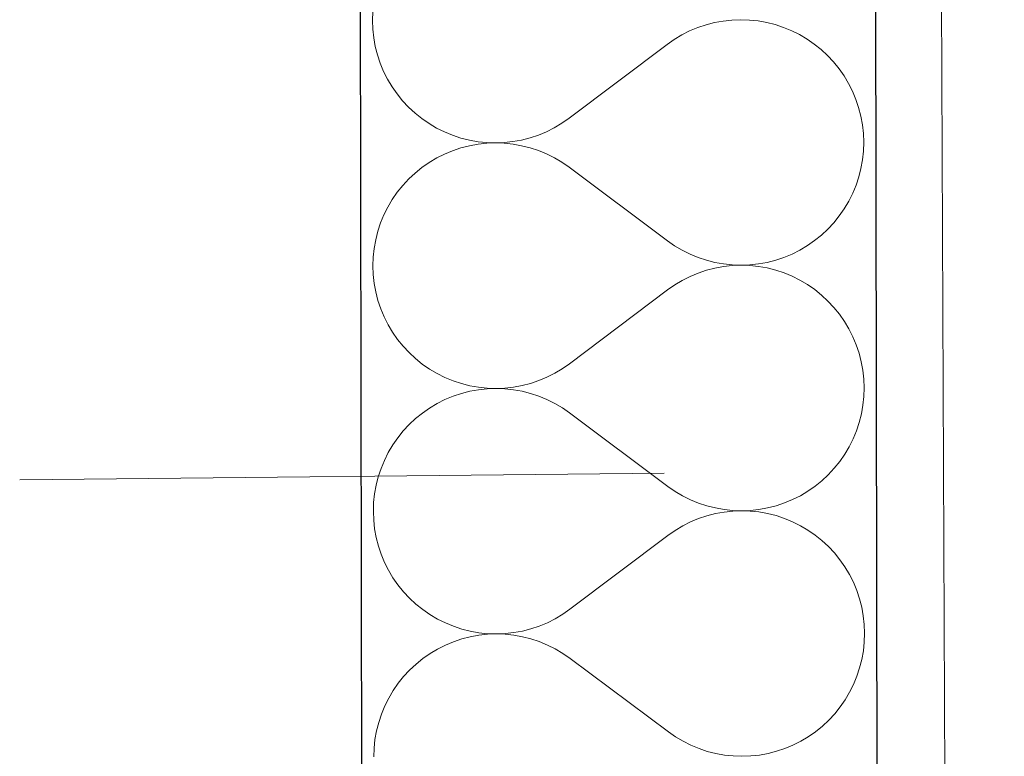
# Model space of a CAD drawing. Header units: millimetres. Extents: x -24674 to 2959, y -2716 to 20653.
# Tile 90 of 161: x -11239 to -10933, y 10266 to 10495. Entities that reach past the tile are written whole.
import ezdxf

# ---------------------------------------------------------------- set-up
doc = ezdxf.new("R2010")
doc.units = ezdxf.units.MM
doc.header["$MEASUREMENT"] = 0
doc.linetypes.add('Wipeout_Contour', pattern=[1000, 0, -1000])
doc.linetypes.add('Čerchovaná', pattern=[450, 200, -117.5, 15, -117.5])
for name, color, linetype in [('9._POHLED ZÁPADNÍ_1_Konstrukce - krov', 7, 'Continuous'), ('9._POHLED ZÁPADNÍ_1_Konstrukce - nosné', 7, 'Continuous'), ('9._POHLED ZÁPADNÍ_1_Nové_Konstrukce - nosné', 7, 'Continuous'), ('9._POHLED ZÁPADNÍ_1_Nové_Výplně - Povrchové', 7, 'Continuous'), ('9._POHLED ZÁPADNÍ_1_Nové_Výplně – Řezové', 7, 'Continuous'), ('9._POHLED ZÁPADNÍ_1_Nové_VÝTAH VAR 1', 7, 'Continuous'), ('9._POHLED ZÁPADNÍ_1_Výplně - Povrchové', 7, 'Continuous'), ('9._POHLED ZÁPADNÍ_1_VÝTAH VAR 1', 7, 'Continuous')]:
    doc.layers.add(name, color=color, linetype=linetype)

# ---------------------------------------------------------------- blocks, each defined once
blk = doc.blocks.new('*X21', base_point=(-27719.5, -6043.99))
at = {"layer": '9._POHLED ZÁPADNÍ_1_Nové_Výplně – Řezové', "color": 21, "linetype": 'Continuous', "lineweight": 20, "true_color": 0xffaaaa}
for p, q in [((-11129.42, 10497.29), (-11129.51, 10494.57)), ((-11129.51, 10494.57), (-11129.41, 10491.85)), ((-11023.35, 10493.88), (-11025.99, 10493.2)), ((-11020.68, 10494.37), (-11023.35, 10493.88)), ((-11017.97, 10494.67), (-11020.68, 10494.37)), ((-11015.25, 10494.78), (-11017.97, 10494.67)), ((-11012.53, 10494.68), (-11015.25, 10494.78)), ((-11009.83, 10494.4), (-11012.53, 10494.68)), ((-11007.15, 10493.92), (-11009.83, 10494.4)), ((-11004.51, 10493.26), (-11007.15, 10493.92)), ((-11129.41, 10491.85), (-11129.12, 10489.15)), ((-11031.08, 10491.29), (-11033.51, 10490.07)), ((-11028.57, 10492.34), (-11031.08, 10491.29)), ((-11025.99, 10493.2), (-11028.57, 10492.34)), ((-11001.93, 10492.4), (-11004.51, 10493.26)), ((-10999.41, 10491.37), (-11001.93, 10492.4)), ((-10996.98, 10490.16), (-10999.41, 10491.37)), ((-11129.12, 10489.15), (-11128.63, 10486.47)), ((-11035.84, 10488.67), (-11038.07, 10487.12)), ((-11033.51, 10490.07), (-11035.84, 10488.67)), ((-10994.64, 10488.77), (-10996.98, 10490.16)), ((-10992.4, 10487.23), (-10994.64, 10488.77)), ((-11128.63, 10486.47), (-11127.95, 10483.84)), ((-11038.07, 10487.12), (-11068.51, 10464.2)), ((-10990.28, 10485.52), (-10992.4, 10487.23)), ((-10988.28, 10483.67), (-10990.28, 10485.52)), ((-11127.95, 10483.84), (-11127.09, 10481.26)), ((-11127.09, 10481.26), (-11126.04, 10478.75)), ((-10986.42, 10481.69), (-10988.28, 10483.67)), ((-10984.71, 10479.57), (-10986.42, 10481.69)), ((-11126.04, 10478.75), (-11124.82, 10476.32)), ((-10983.16, 10477.34), (-10984.71, 10479.57)), ((-11124.82, 10476.32), (-11123.43, 10473.98)), ((-10981.76, 10475), (-10983.16, 10477.34)), ((-11123.43, 10473.98), (-11121.87, 10471.75)), ((-10980.54, 10472.57), (-10981.76, 10475)), ((-10979.49, 10470.06), (-10980.54, 10472.57)), ((-11121.87, 10471.75), (-11120.16, 10469.63)), ((-11120.16, 10469.63), (-11118.3, 10467.65)), ((-10978.63, 10467.48), (-10979.49, 10470.06)), ((-11118.3, 10467.65), (-11116.31, 10465.8)), ((-10977.95, 10464.85), (-10978.63, 10467.48)), ((-11116.31, 10465.8), (-11114.18, 10464.09)), ((-11114.18, 10464.09), (-11111.95, 10462.55)), ((-11070.74, 10462.65), (-11068.51, 10464.2)), ((-10977.46, 10462.17), (-10977.95, 10464.85)), ((-11111.95, 10462.55), (-11109.6, 10461.16)), ((-11109.6, 10461.16), (-11107.17, 10459.95)), ((-11107.17, 10459.95), (-11104.65, 10458.92)), ((-11078.02, 10458.98), (-11075.5, 10460.03)), ((-11075.5, 10460.03), (-11073.08, 10461.25)), ((-11073.08, 10461.25), (-11070.74, 10462.65)), ((-10977.17, 10459.47), (-10977.46, 10462.17)), ((-11104.65, 10458.92), (-11102.07, 10458.06)), ((-11102.07, 10458.06), (-11099.43, 10457.4)), ((-11099.43, 10457.4), (-11096.75, 10456.92)), ((-11096.75, 10456.92), (-11094.05, 10456.64)), ((-11088.61, 10456.65), (-11085.91, 10456.95)), ((-11085.91, 10456.95), (-11083.23, 10457.44)), ((-11083.23, 10457.44), (-11080.59, 10458.12)), ((-11080.59, 10458.12), (-11078.02, 10458.98)), ((-10977.07, 10456.75), (-10977.17, 10459.47)), ((-10977.16, 10454.03), (-10977.07, 10456.75)), ((-11104.64, 10454.13), (-11107.16, 10453.08)), ((-11102.06, 10454.99), (-11104.64, 10454.13)), ((-11099.43, 10455.66), (-11102.06, 10454.99)), ((-11096.75, 10456.15), (-11099.43, 10455.66)), ((-11094.05, 10456.44), (-11096.75, 10456.15)), ((-11094.05, 10456.64), (-11091.33, 10456.54)), ((-11091.33, 10456.54), (-11094.05, 10456.44)), ((-11091.33, 10456.54), (-11088.61, 10456.65)), ((-11088.61, 10456.45), (-11091.33, 10456.54)), ((-11085.9, 10456.16), (-11088.61, 10456.45)), ((-11083.23, 10455.68), (-11085.9, 10456.16)), ((-11080.59, 10455.01), (-11083.23, 10455.68)), ((-11078.01, 10454.16), (-11080.59, 10455.01)), ((-11075.49, 10453.12), (-11078.01, 10454.16)), ((-10977.45, 10451.32), (-10977.16, 10454.03)), ((-11109.59, 10451.86), (-11111.92, 10450.47)), ((-11107.16, 10453.08), (-11109.59, 10451.86)), ((-11073.06, 10451.9), (-11075.49, 10453.12)), ((-11070.72, 10450.52), (-11073.06, 10451.9)), ((-10977.92, 10448.64), (-10977.45, 10451.32)), ((-11114.16, 10448.91), (-11116.27, 10447.2)), ((-11111.92, 10450.47), (-11114.16, 10448.91)), ((-11068.48, 10448.97), (-11070.72, 10450.52)), ((-11037.96, 10426.16), (-11068.48, 10448.97)), ((-10978.59, 10446.01), (-10977.92, 10448.64)), ((-11118.26, 10445.35), (-11120.11, 10443.35)), ((-11116.27, 10447.2), (-11118.26, 10445.35)), ((-10979.45, 10443.43), (-10978.59, 10446.01)), ((-11120.11, 10443.35), (-11121.82, 10441.23)), ((-10980.48, 10440.91), (-10979.45, 10443.43)), ((-11123.36, 10439), (-11124.75, 10436.65)), ((-11121.82, 10441.23), (-11123.36, 10439)), ((-10983.08, 10436.13), (-10981.7, 10438.48)), ((-10981.7, 10438.48), (-10980.48, 10440.91)), ((-11124.75, 10436.65), (-11125.96, 10434.22)), ((-10984.63, 10433.9), (-10983.08, 10436.13)), ((-11125.96, 10434.22), (-11127, 10431.7)), ((-10986.33, 10431.78), (-10984.63, 10433.9)), ((-11127, 10431.7), (-11127.85, 10429.12)), ((-10990.17, 10427.92), (-10988.19, 10429.78)), ((-10988.19, 10429.78), (-10986.33, 10431.78)), ((-11128.52, 10426.48), (-11129, 10423.81)), ((-11127.85, 10429.12), (-11128.52, 10426.48)), ((-11037.96, 10426.16), (-11035.73, 10424.61)), ((-10994.52, 10424.66), (-10992.29, 10426.21)), ((-10992.29, 10426.21), (-10990.17, 10427.92)), ((-11129, 10423.81), (-11129.29, 10421.1)), ((-11035.73, 10424.61), (-11033.39, 10423.23)), ((-11033.39, 10423.23), (-11030.95, 10422.01)), ((-10999.29, 10422.05), (-10996.86, 10423.27)), ((-10996.86, 10423.27), (-10994.52, 10424.66)), ((-11129.29, 10421.1), (-11129.38, 10418.38)), ((-11030.95, 10422.01), (-11028.44, 10420.97)), ((-11028.44, 10420.97), (-11025.86, 10420.12)), ((-11025.86, 10420.12), (-11023.22, 10419.45)), ((-11007.02, 10419.47), (-11004.38, 10420.14)), ((-11004.38, 10420.14), (-11001.8, 10421)), ((-11001.8, 10421), (-10999.29, 10422.05)), ((-11129.38, 10418.38), (-11129.28, 10415.66)), ((-11025.85, 10417.01), (-11028.43, 10416.15)), ((-11023.22, 10417.69), (-11025.85, 10417.01)), ((-11023.22, 10419.45), (-11020.54, 10418.97)), ((-11020.54, 10418.18), (-11023.22, 10417.69)), ((-11020.54, 10418.97), (-11017.84, 10418.68)), ((-11017.84, 10418.48), (-11020.54, 10418.18)), ((-11017.84, 10418.68), (-11015.12, 10418.58)), ((-11015.12, 10418.58), (-11017.84, 10418.48)), ((-11015.12, 10418.58), (-11012.4, 10418.68)), ((-11012.4, 10418.49), (-11015.12, 10418.58)), ((-11012.4, 10418.68), (-11009.7, 10418.98)), ((-11009.69, 10418.21), (-11012.4, 10418.49)), ((-11009.7, 10418.98), (-11007.02, 10419.47)), ((-11007.02, 10417.73), (-11009.69, 10418.21)), ((-11004.38, 10417.07), (-11007.02, 10417.73)), ((-11001.79, 10416.21), (-11004.38, 10417.07)), ((-11129.28, 10415.66), (-11128.98, 10412.96)), ((-11030.94, 10415.1), (-11033.37, 10413.88)), ((-11028.43, 10416.15), (-11030.94, 10415.1)), ((-10999.28, 10415.18), (-11001.79, 10416.21)), ((-10996.84, 10413.97), (-10999.28, 10415.18)), ((-10994.5, 10412.58), (-10996.84, 10413.97)), ((-11128.98, 10412.96), (-11128.49, 10410.28)), ((-11037.94, 10410.93), (-11068.37, 10388.01)), ((-11035.71, 10412.48), (-11037.94, 10410.93)), ((-11033.37, 10413.88), (-11035.71, 10412.48)), ((-10992.26, 10411.04), (-10994.5, 10412.58)), ((-10990.14, 10409.33), (-10992.26, 10411.04)), ((-11128.49, 10410.28), (-11127.82, 10407.65)), ((-10988.15, 10407.48), (-10990.14, 10409.33)), ((-11127.82, 10407.65), (-11126.95, 10405.07)), ((-11126.95, 10405.07), (-11125.91, 10402.56)), ((-10986.29, 10405.5), (-10988.15, 10407.48)), ((-10984.58, 10403.38), (-10986.29, 10405.5)), ((-11125.91, 10402.56), (-11124.68, 10400.13)), ((-10983.02, 10401.15), (-10984.58, 10403.38)), ((-11124.68, 10400.13), (-11123.29, 10397.79)), ((-10981.63, 10398.81), (-10983.02, 10401.15)), ((-10980.4, 10396.38), (-10981.63, 10398.81)), ((-11123.29, 10397.79), (-11121.73, 10395.56)), ((-10979.36, 10393.87), (-10980.4, 10396.38)), ((-11121.73, 10395.56), (-11120.02, 10393.44)), ((-11120.02, 10393.44), (-11118.17, 10391.46)), ((-10978.49, 10391.29), (-10979.36, 10393.87)), ((-11118.17, 10391.46), (-11116.17, 10389.61)), ((-11116.17, 10389.61), (-11114.05, 10387.9)), ((-10977.82, 10388.66), (-10978.49, 10391.29)), ((-11114.05, 10387.9), (-11111.81, 10386.36)), ((-11072.94, 10385.06), (-11070.6, 10386.46)), ((-11070.6, 10386.46), (-11068.37, 10388.01)), ((-10977.33, 10385.98), (-10977.82, 10388.66)), ((-11111.81, 10386.36), (-11109.47, 10384.97)), ((-11109.47, 10384.97), (-11107.03, 10383.76)), ((-11107.03, 10383.76), (-11104.52, 10382.73)), ((-11077.88, 10382.79), (-11075.37, 10383.84)), ((-11075.37, 10383.84), (-11072.94, 10385.06)), ((-10977.03, 10383.28), (-10977.33, 10385.98)), ((-11104.52, 10382.73), (-11101.93, 10381.87)), ((-11101.93, 10381.87), (-11099.3, 10381.21)), ((-11099.3, 10381.21), (-11096.62, 10380.73)), ((-11096.62, 10380.73), (-11093.91, 10380.45)), ((-11093.91, 10380.45), (-11091.19, 10380.35)), ((-11091.19, 10380.35), (-11093.91, 10380.25)), ((-11091.19, 10380.35), (-11088.47, 10380.46)), ((-11088.47, 10380.26), (-11091.19, 10380.35)), ((-11088.47, 10380.46), (-11085.77, 10380.76)), ((-11085.77, 10380.76), (-11083.09, 10381.25)), ((-11083.09, 10381.25), (-11080.46, 10381.92)), ((-11080.46, 10381.92), (-11077.88, 10382.79)), ((-10976.93, 10380.56), (-10977.03, 10383.28)), ((-10977.02, 10377.84), (-10976.93, 10380.56)), ((-11104.51, 10377.94), (-11107.02, 10376.89)), ((-11101.93, 10378.8), (-11104.51, 10377.94)), ((-11099.29, 10379.47), (-11101.93, 10378.8)), ((-11096.62, 10379.96), (-11099.29, 10379.47)), ((-11093.91, 10380.25), (-11096.62, 10379.96)), ((-11085.77, 10379.97), (-11088.47, 10380.26)), ((-11083.09, 10379.49), (-11085.77, 10379.97)), ((-11080.45, 10378.82), (-11083.09, 10379.49)), ((-11077.87, 10377.97), (-11080.45, 10378.82)), ((-11075.36, 10376.93), (-11077.87, 10377.97)), ((-10977.31, 10375.13), (-10977.02, 10377.84)), ((-11111.79, 10374.28), (-11114.02, 10372.72)), ((-11109.45, 10375.67), (-11111.79, 10374.28)), ((-11107.02, 10376.89), (-11109.45, 10375.67)), ((-11072.92, 10375.71), (-11075.36, 10376.93)), ((-11070.58, 10374.33), (-11072.92, 10375.71)), ((-11068.35, 10372.78), (-11070.58, 10374.33)), ((-10977.79, 10372.45), (-10977.31, 10375.13)), ((-11114.02, 10372.72), (-11116.14, 10371.01)), ((-11037.83, 10349.97), (-11068.35, 10372.78)), ((-10978.46, 10369.82), (-10977.79, 10372.45)), ((-11118.13, 10369.16), (-11119.98, 10367.16)), ((-11116.14, 10371.01), (-11118.13, 10369.16)), ((-10979.31, 10367.23), (-10978.46, 10369.82)), ((-11121.68, 10365.04), (-11123.23, 10362.81)), ((-11119.98, 10367.16), (-11121.68, 10365.04)), ((-10980.35, 10364.72), (-10979.31, 10367.23)), ((-11123.23, 10362.81), (-11124.61, 10360.46)), ((-10982.95, 10359.94), (-10981.56, 10362.28)), ((-10981.56, 10362.28), (-10980.35, 10364.72)), ((-11124.61, 10360.46), (-11125.83, 10358.03)), ((-10984.5, 10357.71), (-10982.95, 10359.94)), ((-11125.83, 10358.03), (-11126.86, 10355.51)), ((-10986.2, 10355.59), (-10984.5, 10357.71)), ((-11127.72, 10352.93), (-11128.39, 10350.29)), ((-11126.86, 10355.51), (-11127.72, 10352.93)), ((-10990.04, 10351.73), (-10988.05, 10353.59)), ((-10988.05, 10353.59), (-10986.2, 10355.59)), ((-11128.39, 10350.29), (-11128.87, 10347.62)), ((-11037.83, 10349.97), (-11035.59, 10348.42)), ((-10994.39, 10348.47), (-10992.15, 10350.02)), ((-10992.15, 10350.02), (-10990.04, 10351.73)), ((-11128.87, 10347.62), (-11129.15, 10344.91)), ((-11035.59, 10348.42), (-11033.25, 10347.04)), ((-11033.25, 10347.04), (-11030.82, 10345.82)), ((-10999.16, 10345.86), (-10996.72, 10347.08)), ((-10996.72, 10347.08), (-10994.39, 10348.47)), ((-11129.15, 10344.91), (-11129.24, 10342.19)), ((-11030.82, 10345.82), (-11028.3, 10344.78)), ((-11028.3, 10344.78), (-11025.72, 10343.93)), ((-11025.72, 10343.93), (-11023.09, 10343.26)), ((-11006.88, 10343.27), (-11004.25, 10343.95)), ((-11004.25, 10343.95), (-11001.67, 10344.81)), ((-11001.67, 10344.81), (-10999.16, 10345.86)), ((-11129.24, 10342.19), (-11129.14, 10339.47)), ((-11025.72, 10340.82), (-11028.3, 10339.96)), ((-11023.08, 10341.5), (-11025.72, 10340.82)), ((-11023.09, 10343.26), (-11020.41, 10342.78)), ((-11020.41, 10341.99), (-11023.08, 10341.5)), ((-11020.41, 10342.78), (-11017.7, 10342.49)), ((-11017.7, 10342.29), (-11020.41, 10341.99)), ((-11017.7, 10342.49), (-11014.98, 10342.39)), ((-11014.98, 10342.39), (-11017.7, 10342.29)), ((-11014.98, 10342.39), (-11012.26, 10342.49)), ((-11012.26, 10342.3), (-11014.98, 10342.39)), ((-11012.26, 10342.49), (-11009.56, 10342.79)), ((-11009.56, 10342.02), (-11012.26, 10342.3)), ((-11009.56, 10342.79), (-11006.88, 10343.27)), ((-11006.88, 10341.54), (-11009.56, 10342.02)), ((-11004.24, 10340.88), (-11006.88, 10341.54)), ((-11001.66, 10340.02), (-11004.24, 10340.88)), ((-11129.14, 10339.47), (-11128.85, 10336.77)), ((-11033.24, 10337.69), (-11035.57, 10336.29)), ((-11030.81, 10338.91), (-11033.24, 10337.69)), ((-11028.3, 10339.96), (-11030.81, 10338.91)), ((-10999.14, 10338.99), (-11001.66, 10340.02)), ((-10996.71, 10337.77), (-10999.14, 10338.99)), ((-10994.37, 10336.39), (-10996.71, 10337.77)), ((-11128.85, 10336.77), (-11128.36, 10334.09)), ((-11037.8, 10334.73), (-11068.24, 10311.82)), ((-11035.57, 10336.29), (-11037.8, 10334.73)), ((-10992.13, 10334.85), (-10994.37, 10336.39)), ((-10990.01, 10333.14), (-10992.13, 10334.85)), ((-11128.36, 10334.09), (-11127.68, 10331.46)), ((-11127.68, 10331.46), (-11126.82, 10328.88)), ((-10988.01, 10331.29), (-10990.01, 10333.14)), ((-11126.82, 10328.88), (-11125.77, 10326.37)), ((-10986.15, 10329.31), (-10988.01, 10331.29)), ((-10984.44, 10327.19), (-10986.15, 10329.31)), ((-11125.77, 10326.37), (-11124.55, 10323.94)), ((-10982.89, 10324.96), (-10984.44, 10327.19)), ((-11124.55, 10323.94), (-11123.16, 10321.6)), ((-10981.49, 10322.62), (-10982.89, 10324.96)), ((-10980.27, 10320.19), (-10981.49, 10322.62)), ((-11123.16, 10321.6), (-11121.6, 10319.37)), ((-11121.6, 10319.37), (-11119.89, 10317.25)), ((-10979.22, 10317.68), (-10980.27, 10320.19)), ((-11119.89, 10317.25), (-11118.03, 10315.27)), ((-10978.36, 10315.1), (-10979.22, 10317.68)), ((-11118.03, 10315.27), (-11116.04, 10313.42)), ((-11116.04, 10313.42), (-11113.91, 10311.71)), ((-10977.68, 10312.47), (-10978.36, 10315.1)), ((-11113.91, 10311.71), (-11111.68, 10310.17)), ((-11111.68, 10310.17), (-11109.33, 10308.78)), ((-11072.81, 10308.87), (-11070.47, 10310.27)), ((-11070.47, 10310.27), (-11068.24, 10311.82)), ((-10977.19, 10309.79), (-10977.68, 10312.47)), ((-11109.33, 10308.78), (-11106.9, 10307.57)), ((-11106.9, 10307.57), (-11104.38, 10306.54)), ((-11077.75, 10306.6), (-11075.23, 10307.65)), ((-11075.23, 10307.65), (-11072.81, 10308.87)), ((-10976.9, 10307.09), (-10977.19, 10309.79)), ((-10976.8, 10304.37), (-10976.9, 10307.09)), ((-11104.38, 10306.54), (-11101.8, 10305.68)), ((-11101.8, 10305.68), (-11099.16, 10305.02)), ((-11099.16, 10305.02), (-11096.48, 10304.54)), ((-11096.48, 10304.54), (-11093.78, 10304.25)), ((-11093.78, 10304.06), (-11096.48, 10303.77)), ((-11093.78, 10304.25), (-11091.06, 10304.16)), ((-11091.06, 10304.16), (-11093.78, 10304.06)), ((-11091.06, 10304.16), (-11088.34, 10304.27)), ((-11088.34, 10304.07), (-11091.06, 10304.16)), ((-11088.34, 10304.27), (-11085.63, 10304.57)), ((-11085.63, 10303.78), (-11088.34, 10304.07)), ((-11085.63, 10304.57), (-11082.96, 10305.06)), ((-11082.96, 10305.06), (-11080.32, 10305.73)), ((-11080.32, 10305.73), (-11077.75, 10306.6)), ((-10976.89, 10301.65), (-10976.8, 10304.37)), ((-11104.37, 10301.75), (-11106.89, 10300.7)), ((-11101.79, 10302.61), (-11104.37, 10301.75)), ((-11099.16, 10303.28), (-11101.79, 10302.61)), ((-11096.48, 10303.77), (-11099.16, 10303.28)), ((-11082.96, 10303.3), (-11085.63, 10303.78)), ((-11080.32, 10302.63), (-11082.96, 10303.3)), ((-11077.74, 10301.78), (-11080.32, 10302.63)), ((-11075.22, 10300.74), (-11077.74, 10301.78)), ((-10977.17, 10298.94), (-10976.89, 10301.65)), ((-11111.65, 10298.09), (-11113.89, 10296.53)), ((-11109.32, 10299.48), (-11111.65, 10298.09)), ((-11106.89, 10300.7), (-11109.32, 10299.48)), ((-11072.79, 10299.52), (-11075.22, 10300.74)), ((-11070.45, 10298.14), (-11072.79, 10299.52)), ((-11068.21, 10296.59), (-11070.45, 10298.14)), ((-10977.65, 10296.26), (-10977.17, 10298.94)), ((-11116, 10294.82), (-11117.99, 10292.97)), ((-11113.89, 10296.53), (-11116, 10294.82)), ((-11037.69, 10273.78), (-11068.21, 10296.59)), ((-10978.32, 10293.63), (-10977.65, 10296.26)), ((-11117.99, 10292.97), (-11119.84, 10290.97)), ((-10979.18, 10291.04), (-10978.32, 10293.63)), ((-11121.55, 10288.85), (-11123.09, 10286.62)), ((-11119.84, 10290.97), (-11121.55, 10288.85)), ((-10980.21, 10288.53), (-10979.18, 10291.04)), ((-11123.09, 10286.62), (-11124.48, 10284.27)), ((-10982.81, 10283.75), (-10981.43, 10286.09)), ((-10981.43, 10286.09), (-10980.21, 10288.53)), ((-11124.48, 10284.27), (-11125.69, 10281.84)), ((-10984.36, 10281.52), (-10982.81, 10283.75)), ((-11125.69, 10281.84), (-11126.73, 10279.32)), ((-10986.06, 10279.39), (-10984.36, 10281.52)), ((-11127.58, 10276.74), (-11128.25, 10274.1)), ((-11126.73, 10279.32), (-11127.58, 10276.74)), ((-10989.9, 10275.54), (-10987.92, 10277.4)), ((-10987.92, 10277.4), (-10986.06, 10279.39)), ((-11128.25, 10274.1), (-11128.73, 10271.43)), ((-11037.69, 10273.78), (-11035.46, 10272.23)), ((-10994.25, 10272.28), (-10992.02, 10273.83)), ((-10992.02, 10273.83), (-10989.9, 10275.54)), ((-11128.73, 10271.43), (-11129.02, 10268.72)), ((-11035.46, 10272.23), (-11033.12, 10270.85)), ((-11033.12, 10270.85), (-11030.68, 10269.63)), ((-10999.02, 10269.67), (-10996.59, 10270.89)), ((-10996.59, 10270.89), (-10994.25, 10272.28)), ((-11129.02, 10268.72), (-11129.11, 10266)), ((-11030.68, 10269.63), (-11028.17, 10268.59)), ((-11028.17, 10268.59), (-11025.59, 10267.74)), ((-11025.59, 10267.74), (-11022.95, 10267.07)), ((-11006.75, 10267.08), (-11004.11, 10267.76)), ((-11004.11, 10267.76), (-11001.53, 10268.62)), ((-11001.53, 10268.62), (-10999.02, 10269.67)), ((-11022.95, 10267.07), (-11020.27, 10266.59)), ((-11020.27, 10266.59), (-11017.57, 10266.3)), ((-11017.57, 10266.3), (-11014.85, 10266.2)), ((-11014.85, 10266.2), (-11012.13, 10266.3)), ((-11012.13, 10266.3), (-11009.43, 10266.6)), ((-11009.43, 10266.6), (-11006.75, 10267.08))]:
    blk.add_line(p, q, dxfattribs=at)

msp = doc.modelspace()

# ---------------------------------------------------------------- linework, layer by layer
at = {"layer": '9._POHLED ZÁPADNÍ_1_Nové_VÝTAH VAR 1', "color": 1, "linetype": 'Continuous', "lineweight": 25}
msp.add_line((-11131.41, 9414.66), (-11131.41, 11544.66), dxfattribs=at)

# ---------------------------------------------------------------- next in the draw order: wipeouts: each hides what was drawn before it
at = {"color": 254, "linetype": 'Wipeout_Contour', "lineweight": 0, "ltscale": 72283.801497}
msp.add_wipeout([(-11148.1, 18830.25), (-11130.82, 9083.32), (-10970.82, 9083.6), (-10988.08, 18817.53)], dxfattribs=at).dxf.layer = '9._POHLED ZÁPADNÍ_1_Nové_Výplně - Povrchové'

# ---------------------------------------------------------------- next in the draw order: linework, layer by layer
at = {"layer": '9._POHLED ZÁPADNÍ_1_Nové_Konstrukce - nosné', "color": 1, "linetype": 'Continuous', "lineweight": 25, "flags": 128}
for points in [[(-11148.1, 18830.25), (-11130.82, 9083.32)], [(-10970.82, 9083.6), (-10988.08, 18817.53)]]:
    msp.add_lwpolyline(points, dxfattribs=at)

# ---------------------------------------------------------------- next in the draw order: wipeouts: each hides what was drawn before it
at = {"color": 254, "linetype": 'Wipeout_Contour', "lineweight": 0, "ltscale": 70593.958106}
msp.add_wipeout([(-10986.72, 18366), (-10946.64, 9038.96), (-10496.64, 9040.89), (-10536.56, 18330.21)], dxfattribs=at).dxf.layer = '9._POHLED ZÁPADNÍ_1_Výplně - Povrchové'

# ---------------------------------------------------------------- next in the draw order: linework, layer by layer
at = {"layer": '9._POHLED ZÁPADNÍ_1_Konstrukce - nosné', "color": 251, "linetype": 'Continuous', "lineweight": 20, "true_color": 0x6a6a6a, "flags": 128}
msp.add_lwpolyline([(-10988.66, 18817.58), (-10946.75, 9064.83)], dxfattribs=at)

# ---------------------------------------------------------------- next in the draw order: wipeouts: each hides what was drawn before it
at = {"color": 254, "linetype": 'Wipeout_Contour', "lineweight": 0, "ltscale": 72283.801497}
msp.add_wipeout([(-11148.1, 18830.25), (-11130.82, 9083.32), (-10970.82, 9083.6), (-10988.08, 18817.53)], dxfattribs=at).dxf.layer = '9._POHLED ZÁPADNÍ_1_Nové_Výplně – Řezové'

# ---------------------------------------------------------------- next in the draw order: linework, layer by layer
at = {"layer": '9._POHLED ZÁPADNÍ_1_Konstrukce - krov', "color": 8, "linetype": 'Čerchovaná', "lineweight": 13}
msp.add_line((-11239, 10352), (-4126.54, 10426.95), dxfattribs=at)
at = {"layer": '9._POHLED ZÁPADNÍ_1_Nové_Konstrukce - nosné', "color": 1, "linetype": 'Continuous', "lineweight": 25, "flags": 128}
for points in [[(-11148.1, 18830.25), (-11130.82, 9083.32)], [(-10970.82, 9083.6), (-10988.08, 18817.53)]]:
    msp.add_lwpolyline(points, dxfattribs=at)

# ---------------------------------------------------------------- next in the draw order: block references
at = {"layer": '9._POHLED ZÁPADNÍ_1_VÝTAH VAR 1', "color": 9, "linetype": 'Continuous', "lineweight": 13}
msp.add_blockref('*X21', (-27719.5, -6043.99), dxfattribs=at)

doc.saveas('drawing.dxf')
